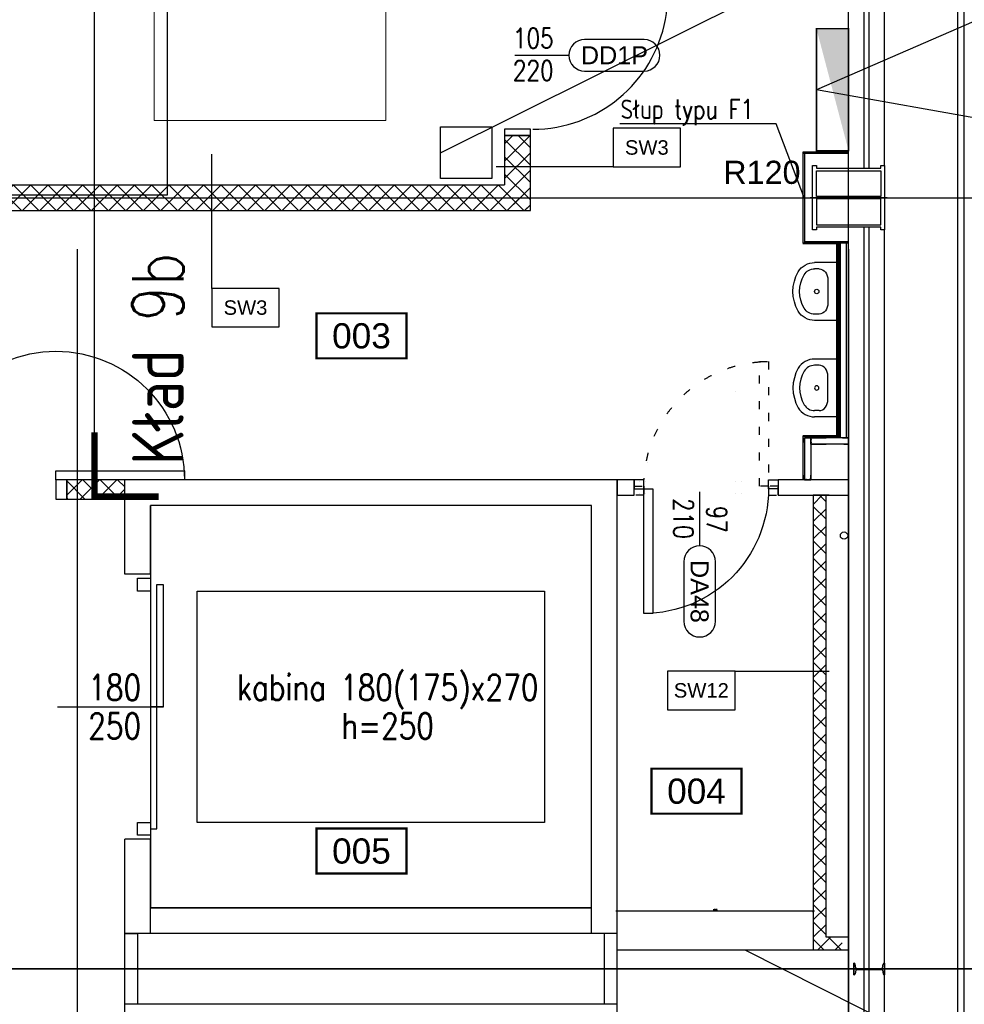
# Model space of a CAD drawing. Header units: centimetres. Extents: x -228435 to 111511, y -89367 to 428125.
# Tile 136 of 219: x 7014 to 14360, y 10725 to 18385. Entities that reach past the tile are written whole.
import ezdxf
from ezdxf.enums import TextEntityAlignment as Align

# ---------------------------------------------------------------- set-up
doc = ezdxf.new("R2010")
doc.units = ezdxf.units.CM
doc.header["$LTSCALE"] = 50
doc.header["$PDMODE"] = 35
doc.header["$PDSIZE"] = 0.1
for name, pattern in [('0_II 10 sal$0$HIDDEN', [9.525, 6.35, -3.175]), ('CADVENT_HIDDEN', [0.8, 0.25, -0.55]), ('DASHDOT2', [12.7, 6.35, -3.175, 0, -3.175]), ('DOT2', [3.175, 0, -3.175]), ('HIDDEN2', [4.7625, 3.175, -1.5875]), ('HIDDENX2', [19.05, 12.7, -6.35])]:
    doc.linetypes.add(name, pattern=pattern)
doc.layers.get('0').update_dxf_attribs({"color": 8})
doc.layers.get('DEFPOINTS').update_dxf_attribs({"color": 8})
for name, color, linetype in [('0_II 10 sal$0$ARCH_WYPOSAŻENIE_INNE', 8, 'Continuous'), ('ARCH_DZIAŁOWA_IST', 8, 'Continuous'), ('ARCH_GK', 8, 'Continuous'), ('ARCH_INFO_AREA_ETYKIETY_200', 8, 'Continuous'), ('ARCH_INFO_ETYK_DRZWI', 8, 'Continuous'), ('ARCH_INFO_ETYK_DRZWI_IST', 8, 'Continuous'), ('ARCH_INFO_KŁADY ŚCIAN', 8, 'HIDDEN2'), ('ARCH_INFO_ODPORNOŚĆ OGNIOWA', 8, 'Continuous'), ('ARCH_INFO_OPISY', 8, 'Continuous'), ('ARCH_INFO_OPISY_IST', 8, 'Continuous'), ('ARCH_INFO_OPISY_PRZEGRODY', 8, 'Continuous'), ('ARCH_INFO_OSIE_IST', 8, 'DASHDOT2'), ('ARCH_MUROWANE_IST', 8, 'Continuous'), ('ARCH_PRZEKROJOWE_IST', 8, 'Continuous'), ('ARCH_STAL_IST', 8, 'Continuous'), ('ARCH_WIDOK_IST', 8, 'Continuous'), ('ARCH_ŚLUSARKA_DRZWI', 8, 'Continuous'), ('ARCH_ŚLUSARKA_DRZWI_IST', 8, 'Continuous'), ('ARCH_ŻELBET_IST', 8, 'Continuous'), ('bgde_ opis hydranty', 8, 'Continuous'), ('KJP_HYDRANTY', 8, 'Continuous'), ('Kondygnacja +0$0$ARCH_DZIAŁOWA_IST', 8, 'Continuous'), ('Kondygnacja +0$0$ARCH_GK', 8, 'Continuous'), ('Kondygnacja +0$0$ARCH_MUROWANE_IST', 8, 'Continuous'), ('Kondygnacja +0$0$ARCH_OTWORY_INSTALAC', 8, 'Continuous'), ('Kondygnacja +0$0$ARCH_STAL_IST', 8, 'Continuous'), ('Kondygnacja +0$0$ARCH_WYBURZENIA', 8, 'DOT2'), ('Kondygnacja +0$0$ARCH_ŚLUSARKA_DRZWI', 8, 'Continuous'), ('Kondygnacja +0$0$ARCH_ŻELBET_IST', 8, 'Continuous'), ('Kondygnacja +1$0$ARCH_GK', 8, 'Continuous'), ('Kondygnacja +1$0$ARCH_INFO_OPISY_PRZEGRODY', 8, 'Continuous'), ('Kondygnacja -1$0$ARCH_HYDRANTY', 8, 'Continuous'), ('Kondygnacja -1$0$ARCH_WYPOSAŻENIE_SANITARNE_IST', 8, 'Continuous'), ('Obudowy i okł. słupów$0$ARCH_PROFILE', 8, 'Continuous'), ('Osie rzutów$0$ARCH_INFO_OSIE_OPISY_IST', 8, 'Continuous')]:
    doc.layers.add(name, color=color, linetype=linetype)
for name, color, linetype, lineweight in [('ARCH_OTWORY_INSTALAC', 8, 'Continuous', 18), ('ARCH_SUFITY_PODWIESZANE', 8, 'HIDDENX2', 9), ('Kondygnacja +1$0$ARCH_INFO_WYMIARY', 8, 'Continuous', 9)]:
    doc.layers.add(name, color=color, linetype=linetype, lineweight=lineweight)
doc.styles.add('Arial', font='ARIAL.TTF')
doc.styles.add('Kondygnacja +1$0$Arial', font='ARIAL.TTF')
doc.styles.add('Kondygnacja +1$0$Romans', font='Romans.shx', dxfattribs={"width": 0.7})
doc.styles.add('Romans', font='Romans.shx')
doc.styles.add('ROMANS-50-CM', font='romans.shx', dxfattribs={"width": 0.8, "height": 10})
doc.dimstyles.new('ISO-25', dxfattribs={"dimtxt": 2.5, "dimasz": 2.5, "dimexe": 1.25, "dimexo": 0.625, "dimtad": 1, "dimtxsty": 'Standard', "dimcen": 2.5, "dimadec": 0, "dimazin": 0, "dimtfac": 1, "dimtmove": 0, "dimatfit": 3, "dimfxl": 0, "dimarcsym": 0})
doc.dimstyles.new('Kondygnacja +1$0$Wymiary 1-100', dxfattribs={"dimtxt": 12, "dimasz": 10, "dimexe": 5, "dimexo": 0, "dimgap": 4, "dimtad": 1, "dimrnd": 0.5, "dimzin": 12, "dimdsep": 46, "dimtxsty": 'Kondygnacja +1$0$Romans', "dimblk": 'Kondygnacja +1$0$_Oblique', "dimcen": 10, "dimdle": 10, "dimclrt": 55, "dimazin": 0, "dimtfac": 1, "dimtmove": 1, "dimatfit": 3, "dimfxl": 0, "dimtolj": 1, "dimtzin": 0, "dimarcsym": 0})
pattern_1 = [(45, (-121140, -45000), (-67.35192, 67.35192), []), (135, (-121140, -45000), (-67.35192, -67.35192), [])]
pattern_2 = [(45, (-121140, -45000), (-67.35192, 67.35192), []), (135, (-121140, -45000), (-67.35192, -67.35192), [])]

# ---------------------------------------------------------------- blocks, each defined once
blk = doc.blocks.new('SU Lampy kwadratowe +0')
at = {"layer": 'ARCH_SUFITY_PODWIESZANE', "ltscale": 2.5}
blk.add_lwpolyline([(12920, 6440), (13100, 6440), (13100, 6260), (12920, 6260)], close=True, dxfattribs=at)
blk = doc.blocks.new('Linie kładów 0')
at = {"layer": 'ARCH_INFO_KŁADY ŚCIAN', "ltscale": 10, "const_width": 1}
blk.add_lwpolyline([(12873.51, 5967.39), (12873.51, 10090.89)], dxfattribs=at)
at = {"layer": 'ARCH_INFO_KŁADY ŚCIAN', "linetype": 'Continuous', "const_width": 5}
blk.add_lwpolyline([(12923.51, 5967.39), (12873.51, 5967.39), (12873.51, 6017.39)], dxfattribs=at)
at = {"layer": 'ARCH_INFO_KŁADY ŚCIAN', "insert": (12942.79, 5992), "char_height": 40, "width": 626.5327, "attachment_point": 7, "rotation": 90, "style": 'ROMANS-50-CM'}
blk.add_mtext('Kład 9b', dxfattribs=at)
blk = doc.blocks.new('T-drzwi_góra-200')
at = {"layer": 'ARCH_INFO_ETYK_DRZWI'}
blk.add_line((0, 0), (0, 60), dxfattribs=at)
blk.add_lwpolyline([(-17.5, 143.7), (-17.5, 77.5, 1), (17.5, 77.5), (17.5, 143.7, 1)], format="xyb", close=True, dxfattribs=at)
at = {"layer": 'ARCH_INFO_ETYK_DRZWI', "style": 'Arial'}
blk.add_attdef('ADS_DRZWI:SYMBOL', text='', height=20, rotation=90, dxfattribs=at).set_placement((0, 110.6), align=Align.MIDDLE)
at = {"layer": 'ARCH_INFO_ETYK_DRZWI', "style": 'Romans', "width": 0.8}
for tag, p in [('ADS_DRZWI:SZEROKOŚĆ', (-8, 30.5)), ('ADS_DRZWI:WYSOKOŚĆ', (29, 29.5))]:
    blk.add_attdef(tag, text='', height=22, rotation=90, dxfattribs=at).set_placement(p, align=Align.CENTER)
at = {"layer": 'ARCH_INFO_ETYK_DRZWI', "color": 1, "style": 'Arial'}
blk.add_attdef('ADS_DRZWI:ODPORNOŚĆ_OGNIOWA', text='', height=22, dxfattribs=at).set_placement((-0.1, -45.8), align=Align.BOTTOM_CENTER)
blk = doc.blocks.new('Kondygnacja +1$0$_Oblique')
at = {"color": 0, "linetype": 'ByBlock', "lineweight": -2}
blk.add_line((-0.5, -0.5), (0.5, 0.5), dxfattribs=at)
blk = doc.blocks.new('*D661')
at = {"layer": 'DEFPOINTS', "color": 0, "lineweight": 40}
for p in [(11660, 11448.8), (11660, 11147.5), (13185, 11147.5)]:
    blk.add_point(p, dxfattribs=at)
at = {"layer": 'Kondygnacja +1$0$ARCH_INFO_WYMIARY', "color": 0, "lineweight": -2}
for p, q in [((13195, 11448.8), (11650, 11448.8)), ((11660, 11440.8), (11660, 11453.8)), ((13185, 11440.8), (13185, 11453.8))]:
    blk.add_line(p, q, dxfattribs=at)
at = {"layer": 'Kondygnacja +1$0$ARCH_INFO_WYMIARY', "color": 0, "lineweight": -2, "xscale": 10, "yscale": 10, "zscale": 10, "rotation": 180}
blk.add_blockref('Kondygnacja +1$0$_Oblique', (11660, 11448.8), dxfattribs=at)
at = {"layer": 'Kondygnacja +1$0$ARCH_INFO_WYMIARY', "color": 0, "lineweight": -2, "xscale": 10, "yscale": 10, "zscale": 10}
blk.add_blockref('Kondygnacja +1$0$_Oblique', (13185, 11448.8), dxfattribs=at)
at = {"layer": 'Kondygnacja +1$0$ARCH_INFO_WYMIARY', "color": 55, "insert": (12422.5, 11458.8), "char_height": 12, "attachment_point": 5, "style": 'Kondygnacja +1$0$Romans'}
blk.add_mtext('\\A1;1525', dxfattribs=at)
blk = doc.blocks.new('etykieta_numer')
at = {"color": 0, "linetype": 'ByBlock', "const_width": 2.44}
blk.add_lwpolyline([(-50, -50), (-50, 0), (50, 0), (50, -50)], close=True, dxfattribs=at)
at = {"color": 0, "linetype": 'ByBlock', "style": 'Arial'}
blk.add_attdef('AECAREA:NUMBER', text='', height=28, dxfattribs=at).set_placement((0, -25), align=Align.MIDDLE)
blk = doc.blocks.new('T-drzwi_prawe-200')
at = {"layer": 'ARCH_INFO_ETYK_DRZWI'}
blk.add_line((0, 0), (60, 0), dxfattribs=at)
blk.add_lwpolyline([(143.7, 17.5), (77.5, 17.5, 1), (77.5, -17.5), (143.7, -17.5, 1)], format="xyb", close=True, dxfattribs=at)
at = {"layer": 'ARCH_INFO_ETYK_DRZWI', "color": 1, "style": 'Arial'}
blk.add_attdef('ADS_DRZWI:ODPORNOŚĆ_OGNIOWA', text='', height=20, rotation=90, dxfattribs=at).set_placement((-25.5, 0.1), align=Align.BOTTOM_CENTER)
at = {"layer": 'ARCH_INFO_ETYK_DRZWI', "style": 'Romans', "width": 0.8}
for tag, p in [('ADS_DRZWI:SZEROKOŚĆ', (20.5, 8)), ('ADS_DRZWI:WYSOKOŚĆ', (20.5, -28))]:
    blk.add_attdef(tag, text='', height=22, dxfattribs=at).set_placement(p, align=Align.CENTER)
at = {"layer": 'ARCH_INFO_ETYK_DRZWI', "style": 'Arial'}
blk.add_attdef('ADS_DRZWI:SYMBOL', text='', height=20, dxfattribs=at).set_placement((110.7, 0), align=Align.MIDDLE)
blk = doc.blocks.new('Kondygnacja -1$0$umywalka')
at = {"ltscale": 0.3}
for p, q in [((0, -23), (0, 23)), ((0, 23), (17.82, 23)), ((14.25, 18), (17.82, 18)), ((7.18, -9.11), (7.18, 9.11)), ((7.18, 9.11), (7.18, 9.11)), ((0, -23), (17.82, -23)), ((14.25, -18), (17.82, -18))]:
    blk.add_line(p, q, dxfattribs=at)
for points in [[(7.18, 9.11), (7.31, 10.84), (7.72, 12.51), (8.37, 14.05), (9.25, 15.4), (10.32, 16.5), (11.55, 17.32), (12.87, 17.83), (14.25, 18)], [(17.82, 23), (19.79, 22.88), (21.73, 22.5), (23.59, 21.89), (25.35, 21.05), (26.98, 19.99), (28.44, 18.73), (29.71, 17.31), (30.77, 15.73)], [(17.82, 18), (19.08, 17.92), (20.32, 17.68), (21.51, 17.29), (22.64, 16.75), (23.68, 16.07), (24.62, 15.27), (25.43, 14.36), (26.1, 13.35)], [(30.77, 15.73), (32.6, 12.02), (33.92, 8.12), (34.73, 4.09), (35, 0), (34.73, -4.09), (33.92, -8.12), (32.6, -12.02), (30.77, -15.73)], [(26.1, 13.35), (27.66, 10.2), (28.78, 6.89), (29.47, 3.47), (29.7, 0), (29.47, -3.47), (28.78, -6.89), (27.66, -10.2), (26.1, -13.35)], [(14.25, -18), (12.87, -17.83), (11.55, -17.32), (10.32, -16.5), (9.25, -15.4), (8.37, -14.05), (7.72, -12.51), (7.31, -10.84), (7.18, -9.11)], [(26.1, -13.35), (25.43, -14.36), (24.62, -15.27), (23.68, -16.07), (22.64, -16.75), (21.51, -17.29), (20.32, -17.68), (19.08, -17.92), (17.82, -18)], [(30.77, -15.73), (29.71, -17.31), (28.44, -18.73), (26.98, -19.99), (25.35, -21.05), (23.59, -21.89), (21.73, -22.5), (19.79, -22.88), (17.82, -23)]]:
    blk.add_lwpolyline(points, dxfattribs=at)
blk.add_circle((16.11, 0), 1.75, dxfattribs=at)
blk = doc.blocks.new('Osie rzutów')
at = {"layer": 'ARCH_INFO_OSIE_IST', "ltscale": 10}
for p, q in [((12860, 12510), (12860, 4623.26)), ((13460, 12510), (13460, 4623.26)), ((13460, 6170), (13460, 6230)), ((4436.04, 6200), (15156.54, 6200)), ((13490, 6200), (13430, 6200)), ((4436.04, 5600), (15156.54, 5600)), ((15156.54, 5600), (12415.5, 5600))]:
    blk.add_line(p, q, dxfattribs=at)

msp = doc.modelspace()

# ---------------------------------------------------------------- hatches: boundary and pattern name
at = {"layer": 'ARCH_GK', "linetype": 'Continuous', "lineweight": -3}
h = msp.add_hatch(dxfattribs=at)
h.set_pattern_fill('ANSI37', color=256, scale=30, style=0)
h.set_pattern_definition(pattern_2)
h.paths.add_polyline_path([(1815, 17100), (1815, 16900), (3210, 16900), (3210, 16800), (3410, 16800), (3410, 16900), (10985, 16900), (10985, 17482.5), (10785, 17482.5), (10785, 17100)])
h.paths.add_polyline_path([(10785, 19015), (10785, 18632.5), (10985, 18632.5), (10985, 19215), (10785, 19215), (10385, 19215), (10385, 19015)])
h = msp.add_hatch(dxfattribs=at)
h.set_pattern_fill('ANSI37', color=256, scale=30, style=0)
h.set_pattern_definition(pattern_2)
h.paths.add_polyline_path([(7830, 14655), (7830, 14805), (7380, 14805), (7380, 14655)])
at = {"layer": 'Kondygnacja +0$0$ARCH_GK', "linetype": 'Continuous', "lineweight": -3}
h = msp.add_hatch(dxfattribs=at)
h.set_pattern_fill('ANSI37', color=256, scale=30, style=0)
h.set_pattern_definition([(45, (-121140, -45000), (-67.35192, 67.35192), []), (135, (-121140, -45000), (-67.35192, -67.35192), [])])
h.paths.add_polyline_path([(10785, 17100), (10985, 16900), (10985, 17482.5), (10785, 17482.5)], flags=0)
h.paths.add_polyline_path([(10785, 18632.5), (10985, 18632.5), (10985, 19115), (10835, 19115), (10785, 19015)], flags=0)
h.paths.add_polyline_path([(10785, 19215), (10835, 19115), (10985, 19115), (10985, 20115), (10785, 19915)], flags=0)
h = msp.add_hatch(dxfattribs=at)
h.set_pattern_fill('ANSI37', color=256, scale=30, style=0)
h.set_pattern_definition(pattern_1)
h.paths.add_polyline_path([(10785, 17100), (10985, 16900), (10985, 17482.5), (10785, 17482.5)], flags=0)
h.paths.add_polyline_path([(10785, 18632.5), (10985, 18632.5), (10985, 19115), (10835, 19115), (10785, 19015)], flags=0)
h.paths.add_polyline_path([(10785, 19215), (10835, 19115), (10985, 19115), (10985, 20115), (10785, 19915)], flags=0)
h = msp.add_hatch(dxfattribs=at)
h.set_pattern_fill('ANSI37', color=256, scale=30, angle=-360, style=0)
h.set_pattern_definition(pattern_1)
h.paths.add_polyline_path([(1815, 17100), (1815, 16900), (3220, 16900), (3315, 16950.83333), (3315, 17100)], flags=0)
h.paths.add_polyline_path([(3315, 17100), (3315, 16950.83333), (3410, 16900), (10985, 16900), (10785, 17100)], flags=0)
h = msp.add_hatch(dxfattribs=at)
h.set_pattern_fill('ANSI37', color=256, scale=30, angle=-360, style=0)
h.set_pattern_definition([(45, (-121140, -45000), (-67.35192, 67.35192), []), (135, (-121140, -45000), (-67.35192, -67.35192), [])])
h.paths.add_polyline_path([(3410, 14805), (3359.16667, 14730), (3410, 14655), (5210, 14655), (5210, 14805)], flags=0)
h.paths.add_polyline_path([(7380, 14805), (7380, 14655), (7830, 14655), (7830, 14805)], flags=0)
at = {"layer": 'Kondygnacja +1$0$ARCH_GK', "linetype": 'Continuous', "lineweight": -3}
h = msp.add_hatch(dxfattribs=at)
h.set_pattern_fill('ANSI37', color=256, scale=30, style=0)
h.set_pattern_definition([(45, (-121190, -45000), (-67.35192, 67.35192), []), (135, (-121190, -45000), (-67.35192, -67.35192), [])])
h.paths.add_polyline_path([(13185, 11147.5), (13285, 11247.5), (13285, 14685), (13185, 14685)], flags=0)
h = msp.add_hatch(dxfattribs=at)
h.set_pattern_fill('ANSI37', color=256, scale=30, style=0)
h.set_pattern_definition([(45, (-121190, -45000), (-67.35192, 67.35192), []), (135, (-121190, -45000), (-67.35192, -67.35192), [])])
h.paths.add_polyline_path([(13285, 11247.5), (13185, 11147.5), (13410, 11147.5), (13410, 11247.5)], flags=0)
at = {"layer": 'Kondygnacja -1$0$ARCH_HYDRANTY'}
h = msp.add_hatch(color=256, dxfattribs=at)
h.paths.add_polyline_path([(13460, 18315), (13210, 18315), (13357.09363, 17756.04421), (13460, 17815.84673)])
h.paths.add_polyline_path([(13460, 17365), (13460, 17815.84673), (13357.09363, 17756.04421)])

# ---------------------------------------------------------------- linework, layer by layer
at = {"layer": '0_II 10 sal$0$ARCH_WYPOSAŻENIE_INNE', "linetype": '0_II 10 sal$0$HIDDEN', "ltscale": 10, "elevation": 630}
msp.add_lwpolyline([(8160, 28920), (8160, 17020), (1880, 17020), (1880, 17360), (1040, 17360), (1040, 17020), (-10490, 17020), (-10490, 28920), (1040, 28920), (1040, 28580), (1880, 28580), (1880, 28920)], close=True, dxfattribs=at)
at = {"layer": 'ARCH_DZIAŁOWA_IST', "ltscale": 5, "elevation": 630}
msp.add_lwpolyline([(11660, 14685), (11792.5, 14685), (11792.5, 14805), (11660, 14805)], close=True, dxfattribs=at)
msp.add_lwpolyline([(13460, 14805), (12912.5, 14805), (12912.5, 14685), (13460, 14685)], dxfattribs=at)
at = {"layer": 'ARCH_GK', "linetype": 'Continuous', "lineweight": -3}
for p, q in [((10785, 17482.5, 630), (10785, 17100, 630)), ((10985, 17482.5, 630), (10785, 17482.5, 630)), ((10985, 16900, 630), (10985, 17482.5, 630)), ((1815, 17100, 630), (10785, 17100, 630)), ((3410, 16900, 630), (10985, 16900, 630)), ((7380, 14805, 630), (7380, 14655, 630)), ((7830, 14805, 630), (7380, 14805, 630)), ((7830, 14655, 630), (7830, 14805, 630)), ((7380, 14655, 630), (7830, 14655, 630)), ((13310, 14685, 630), (13210, 14685, 630)), ((13460, 11147.5, 630), (13460, 11247.5, 630)), ((11659.92867, 11147.5, 630), (11719.92867, 11147.5, 630)), ((13210, 11147.5, 630), (13460, 11147.5, 630))]:
    msp.add_line(p, q, dxfattribs=at)
at = {"layer": 'ARCH_GK', "lineweight": 40}
for p, q in [((13370, 15145, 630), (13370, 16645, 630)), ((13382.5, 15132.5, 630), (13382.5, 16645, 630)), ((13395, 15132.5, 630), (13395, 16645, 630))]:
    msp.add_line(p, q, dxfattribs=at)
at = {"layer": 'ARCH_GK', "elevation": 630}
for points in [[(13460, 17355), (13105, 17355)], [(13105, 17355), (13105, 16645)], [(13460, 17342.5), (13105, 17342.5)], [(13117.5, 17342.5), (13117.5, 16645)], [(13460, 16645), (13105, 16645)], [(13460, 16657.5), (13117.5, 16657.5)]]:
    msp.add_lwpolyline(points, dxfattribs=at)
at = {"layer": 'ARCH_GK', "lineweight": 40, "elevation": 630}
msp.add_lwpolyline([(13105, 16645), (13370, 16645), (13370, 15145), (13105, 15145)], dxfattribs=at)
at = {"layer": 'ARCH_INFO_OPISY', "elevation": 630}
msp.add_lwpolyline([(11659.92867, 11147.5), (13460, 11147.5)], dxfattribs=at)
msp.add_lwpolyline([(11659.92867, 11147.5), (13460, 11147.5), (13460, 7345), (11659.92867, 7345)], close=True, dxfattribs=at)
at = {"layer": 'ARCH_INFO_OPISY_PRZEGRODY', "elevation": 630}
for points in [[(11628.35223, 17239.84283), (12153.35223, 17239.84283), (12153.35223, 17539.84283), (11628.35223, 17539.84283), (11628.35223, 17239.84283)], [(8507.06774, 15994.24436), (9032.06774, 15994.24436), (9032.06774, 16294.24436), (8507.06774, 16294.24436), (8507.06774, 15994.24436)]]:
    msp.add_lwpolyline(points, close=True, dxfattribs=at)
for points in [[(8507.06774, 16294.24436), (8507.06774, 17338.40105)], [(11628.35223, 17239.84283), (10718.04207, 17239.84283)]]:
    msp.add_lwpolyline(points, dxfattribs=at)
at = {"layer": 'ARCH_MUROWANE_IST', "ltscale": 4}
for p, q in [((13460, 17230, 630), (13460, 28770, 630)), ((13580, 17230, 630), (13580, 28770, 630)), ((13620, 17230, 630), (13620, 28770, 630)), ((13740, 17250, 630), (13740, 28750, 630)), ((13460, 5230, 630), (13460, 16770, 630)), ((13580, 5230, 630), (13580, 16770, 630)), ((13620, 5230, 630), (13620, 16770, 630)), ((13740, 4720, 630), (13740, 16750, 630))]:
    msp.add_line(p, q, dxfattribs=at)
at = {"layer": 'ARCH_OTWORY_INSTALAC', "elevation": 630}
msp.add_lwpolyline([(10285, 17550), (10685, 17550), (10685, 17150), (10285, 17150)], close=True, dxfattribs=at)
at = {"layer": 'ARCH_PRZEKROJOWE_IST', "ltscale": 4}
for p, q in [((14310, 3850.0061, 630), (14310, 34435.5535, 630)), ((14360, 3800.00982, 630), (14360, 34435.5535, 630))]:
    msp.add_line(p, q, dxfattribs=at)
at = {"layer": 'ARCH_PRZEKROJOWE_IST', "ltscale": 4, "elevation": 630}
for points in [[(14085, 3800), (14360, 3800), (14360.02203, 35000), (15360.02203, 36000), (14360.02203, 37000), (13810.02203, 37000)], [(14074.64466, 3850), (14310.00002, 3850), (14310.02203, 35020.71068), (15289.31135, 36000), (14339.31135, 36950), (13810.02203, 36950)]]:
    msp.add_lwpolyline(points, dxfattribs=at)
at = {"layer": 'ARCH_STAL_IST'}
for p, q in [((13503.8, 11045, 630), (13500, 11045, 630)), ((13500, 11045, 630), (13500, 10955, 630)), ((13500, 10955, 630), (13500, 11045, 630)), ((13500, 11045, 630), (13503.8, 11045, 630)), ((13515.76409, 11008.2, 630), (13511.3, 11037.5, 630)), ((13724.23591, 11008.2, 630), (13728.7, 11037.5, 630)), ((13736.2, 11045, 630), (13740, 11045, 630)), ((13740, 11045, 630), (13736.2, 11045, 630)), ((13740, 11045, 630), (13740, 10955, 630)), ((13740, 10955, 630), (13740, 11045, 630)), ((13500, 10955, 630), (13503.8, 10955, 630)), ((13515.76409, 10991.8, 630), (13511.3, 10962.5, 630)), ((13520.26409, 11003.7, 630), (13719.73591, 11003.7, 630)), ((13520.26409, 10996.3, 630), (13719.73591, 10996.3, 630)), ((13724.23591, 10991.8, 630), (13728.7, 10962.5, 630)), ((13740, 10955, 630), (13736.2, 10955, 630))]:
    msp.add_line(p, q, dxfattribs=at)
at = {"layer": 'ARCH_STAL_IST', "elevation": 630}
for points in [[(13180, 16750), (13180, 17250), (13210, 17250), (13210, 17230), (13710, 17230), (13710, 17250), (13740, 17250), (13740, 16750), (13710, 16750), (13710, 16770), (13210, 16770), (13210, 16750)], [(13710, 17010), (13210, 17010), (13210, 17210), (13710, 17210)], [(13210, 16790), (13710, 16790), (13710, 16990), (13210, 16990)]]:
    msp.add_lwpolyline(points, close=True, dxfattribs=at)
at = {"layer": 'ARCH_STAL_IST'}
for centre, radius, start, end in [((13503.8, 11037.5, 630), 7.5, 0, 90), ((13503.8, 11037.5, 630), 7.5, 0, 90), ((13736.2, 11037.5, 630), 7.5, 90, 180), ((13736.2, 11037.5, 630), 7.5, 90, 180), ((13503.8, 10962.5, 630), 7.5, 270, 0), ((13520.26409, 11008.2, 630), 4.5, 180, 270), ((13520.26409, 10991.8, 630), 4.5, 90, 180), ((13719.73591, 11008.2, 630), 4.5, 270, 0), ((13719.73591, 10991.8, 630), 4.5, 0, 90), ((13736.2, 10962.5, 630), 7.5, 180, 270)]:
    msp.add_arc(centre, radius, start, end, dxfattribs=at)
at = {"layer": 'ARCH_WIDOK_IST'}
msp.add_line((8030, 14040, 630), (8030, 12040, 630), dxfattribs=at)
at = {"layer": 'ARCH_WIDOK_IST', "elevation": 630}
for points in [[(8030, 11475), (11460, 11475), (11460, 14605), (8030, 14605)], [(11095, 12140), (8395, 12140), (8395, 13940), (11095, 13940)]]:
    msp.add_lwpolyline(points, close=True, dxfattribs=at)
at = {"layer": 'ARCH_ŚLUSARKA_DRZWI', "linetype": 'Continuous', "lineweight": -3, "elevation": 630}
for points in [[(10785, 17532.5), (10785, 17482.5), (10985, 17482.5), (10985, 17532.5)], [(10785, 17532.5), (10785, 17482.5), (10985, 17482.5), (10985, 17532.5)], [(7295, 14805), (7295, 14875), (8295, 14875), (8295, 14805)], [(7295, 14655), (7380, 14655), (7380, 14805), (7295, 14805)]]:
    msp.add_lwpolyline(points, close=True, dxfattribs=at)
at = {"layer": 'ARCH_ŚLUSARKA_DRZWI', "linetype": 'CADVENT_HIDDEN', "lineweight": -3, "ltscale": 5, "elevation": 630}
for points in [[(12837.5, 14755), (12767.5, 14755), (12767.5, 15725), (12837.5, 15725)], [(11867.5, 14685), (11792.5, 14685), (11792.5, 14755), (11867.5, 14755)], [(12837.5, 14685), (12912.5, 14685), (12912.5, 14755), (12837.5, 14755)]]:
    msp.add_lwpolyline(points, close=True, dxfattribs=at)
at = {"layer": 'ARCH_ŚLUSARKA_DRZWI', "linetype": 'Continuous', "lineweight": -3}
msp.add_arc((11004.73981, 18582.7718, 630), 1050.27183, 270.014194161, 68.344761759, dxfattribs=at)
at = {"layer": 'ARCH_ŚLUSARKA_DRZWI', "linetype": 'Continuous', "lineweight": -3, "extrusion": (0, 0, -1)}
msp.add_arc((-7295, 14805, -630), 1000, 0, 180, dxfattribs=at)
at = {"layer": 'ARCH_ŚLUSARKA_DRZWI', "linetype": 'CADVENT_HIDDEN', "lineweight": -3, "ltscale": 5, "extrusion": (0, 0, -1)}
msp.add_arc((-12837.5, 14755, -630), 970, 0, 90, dxfattribs=at)
at = {"layer": 'ARCH_ŚLUSARKA_DRZWI_IST'}
msp.add_line((7307.03691, 13040, 630), (8132.65498, 13040, 630), dxfattribs=at)
at = {"layer": 'ARCH_ŚLUSARKA_DRZWI_IST', "elevation": 630}
for points in [[(8030, 14040), (8030, 13940), (7930, 13940), (7930, 14040)], [(8130, 13990), (8130, 13040), (8080, 13040), (8080, 13990)], [(8080, 12090), (8080, 13040), (8030, 13040), (8030, 12090)], [(8030, 12140), (8030, 12040), (7930, 12040), (7930, 12140)]]:
    msp.add_lwpolyline(points, close=True, dxfattribs=at)
at = {"layer": 'ARCH_ŻELBET_IST', "ltscale": 4}
for p, q in [((11660, 14805, 630), (7830, 14805, 630)), ((7830, 14070, 630), (7830, 14805, 630)), ((11660, 7195, 630), (11660, 14805, 630)), ((11460, 14605, 630), (8030, 14605, 630)), ((8030, 14070, 630), (8030, 14605, 630)), ((11460, 11275, 630), (11460, 14605, 630)), ((8030, 14070, 630), (7830, 14070, 630)), ((8030, 12010, 630), (7830, 12010, 630)), ((7830, 9990, 630), (7830, 12010, 630)), ((8030, 11275, 630), (8030, 12010, 630)), ((11460, 11475, 630), (8030, 11475, 630)), ((11660, 11275, 630), (7830, 11275, 630)), ((7830, 11275, 630), (7930, 11275, 630)), ((7930, 11275, 630), (7930, 10725, 630)), ((11560, 11275, 630), (11560, 10725, 630)), ((11660, 10725, 630), (7830, 10725, 630))]:
    msp.add_line(p, q, dxfattribs=at)
at = {"layer": 'bgde_ opis hydranty', "ltscale": 1.5, "elevation": 930}
msp.add_lwpolyline([(16571.6658, 18371.64773), (14433.61323, 18371.64773), (13210, 17840)], dxfattribs=at)
at = {"layer": 'KJP_HYDRANTY'}
msp.add_line((13210, 18315, 7230), (13210, 17365, 7230), dxfattribs=at)
at = {"layer": 'KJP_HYDRANTY', "const_width": 10, "elevation": 630}
msp.add_lwpolyline([(13210, 18315), (13460, 18315), (13460, 17365), (13210, 17365)], close=True, dxfattribs=at)
msp.add_lwpolyline([(13210, 18315), (13460, 18315), (13460, 17365), (13210, 17365), (13210, 18315)], dxfattribs=at)
at = {"layer": 'KJP_HYDRANTY', "elevation": -5670}
msp.add_lwpolyline([(15646.3112, 17583.62205), (14639.37638, 17583.62205), (13210, 17840)], dxfattribs=at)
at = {"layer": 'KJP_HYDRANTY'}
msp.add_circle((13424.6611, 14371.14604, -5969.17468), 28.55887, dxfattribs=at)
at = {"layer": 'Kondygnacja +0$0$ARCH_DZIAŁOWA_IST', "ltscale": 5, "elevation": 630}
msp.add_lwpolyline([(11660, 14685), (11792.5, 14685), (11792.5, 14805), (11660, 14805)], close=True, dxfattribs=at)
msp.add_lwpolyline([(13460, 14805), (12912.5, 14805), (12912.5, 14685), (13460, 14685)], dxfattribs=at)
at = {"layer": 'Kondygnacja +0$0$ARCH_GK', "linetype": 'Continuous', "lineweight": -3}
for p, q in [((10985, 17482.5, 630), (10785, 17482.5, 630)), ((10785, 17482.5, 630), (10785, 17100, 630)), ((10985, 17482.5, 630), (10785, 17482.5, 630)), ((10785, 17482.5, 630), (10785, 17100, 630)), ((10985, 16900, 630), (10985, 17482.5, 630)), ((10985, 16900, 630), (10985, 17482.5, 630)), ((1815, 17100, 630), (10785, 17100, 630)), ((3410, 16900, 630), (10985, 16900, 630)), ((7380, 14805, 630), (7380, 14655, 630)), ((7830, 14805, 630), (7380, 14805, 630)), ((7830, 14655, 630), (7830, 14805, 630)), ((7380, 14655, 630), (7830, 14655, 630)), ((13260, 14685, 630), (13185, 14685, 630))]:
    msp.add_line(p, q, dxfattribs=at)
at = {"layer": 'Kondygnacja +0$0$ARCH_GK', "elevation": 630}
for points in [[(13460, 17355), (13105, 17355)], [(13105, 17355), (13105, 16645)], [(13460, 17342.5), (13105, 17342.5)], [(13117.5, 17342.5), (13117.5, 16645)], [(13460, 16645), (13105, 16645)], [(13460, 16657.5), (13117.5, 16657.5)], [(13382.5, 15145), (13155, 15145), (13105, 15145), (13105, 14805)], [(13370, 15132.5), (13155, 15132.5), (13117.5, 15132.5), (13117.5, 14805)]]:
    msp.add_lwpolyline(points, dxfattribs=at)
at = {"layer": 'Kondygnacja +0$0$ARCH_MUROWANE_IST', "ltscale": 4}
for p, q in [((13460, 17230, 630), (13460, 28770, 630)), ((13580, 17230, 630), (13580, 28770, 630)), ((13620, 17230, 630), (13620, 28770, 630)), ((13740, 17250, 630), (13740, 28750, 630))]:
    msp.add_line(p, q, dxfattribs=at)
at = {"layer": 'Kondygnacja +0$0$ARCH_OTWORY_INSTALAC', "elevation": 630}
msp.add_lwpolyline([(10285, 17550), (10685, 17550), (10685, 17150), (10285, 17150)], close=True, dxfattribs=at)
msp.add_lwpolyline([(10285, 17550), (10685, 17550), (10685, 17150), (10285, 17150)], close=True, dxfattribs=at)
at = {"layer": 'Kondygnacja +0$0$ARCH_STAL_IST', "elevation": 630}
for points in [[(13180, 16750), (13180, 17250), (13210, 17250), (13210, 17230), (13710, 17230), (13710, 17250), (13740, 17250), (13740, 16750), (13710, 16750), (13710, 16770), (13210, 16770), (13210, 16750)], [(13710, 17010), (13210, 17010), (13210, 17210), (13710, 17210)], [(13210, 16790), (13710, 16790), (13710, 16990), (13210, 16990)]]:
    msp.add_lwpolyline(points, close=True, dxfattribs=at)
at = {"layer": 'Kondygnacja +0$0$ARCH_WYBURZENIA', "lineweight": -3, "ltscale": 6}
msp.add_line((12580.47665, 14795, 630), (12580.47665, 15495, 630), dxfattribs=at)
at = {"layer": 'Kondygnacja +0$0$ARCH_WYBURZENIA', "lineweight": -3, "ltscale": 6, "elevation": 630}
for points in [[(11880.47665, 14695), (11830.47665, 14695), (11830.47665, 14795), (11880.47665, 14795)], [(12630.47665, 14695), (12580.47665, 14695), (12580.47665, 14795), (12630.47665, 14795)]]:
    msp.add_lwpolyline(points, close=True, dxfattribs=at)
at = {"layer": 'Kondygnacja +0$0$ARCH_WYBURZENIA', "lineweight": -3, "ltscale": 6}
msp.add_arc((12580.47665, 14795, 630), 700, 90, 180, dxfattribs=at)
at = {"layer": 'Kondygnacja +0$0$ARCH_ŚLUSARKA_DRZWI', "linetype": 'Continuous', "lineweight": -3, "elevation": 630}
for points in [[(7295, 14805), (7295, 14875), (8295, 14875), (8295, 14805)], [(7295, 14655), (7380, 14655), (7380, 14805), (7295, 14805)], [(11867.5, 14805), (11792.5, 14805), (11792.5, 14735), (11867.5, 14735)], [(12837.5, 14805), (12912.5, 14805), (12912.5, 14735), (12837.5, 14735)], [(11867.5, 14735), (11937.5, 14735), (11937.5, 13765), (11867.5, 13765)]]:
    msp.add_lwpolyline(points, close=True, dxfattribs=at)
at = {"layer": 'Kondygnacja +0$0$ARCH_ŚLUSARKA_DRZWI', "linetype": 'Continuous', "lineweight": -3, "extrusion": (0, 0, -1)}
for centre, radius, start, end in [((-7295, 14805, -630), 1000, 0, 180), ((-11867.5, 14735, -630), 970, 180, 270)]:
    msp.add_arc(centre, radius, start, end, dxfattribs=at)
at = {"layer": 'Kondygnacja +0$0$ARCH_ŻELBET_IST', "ltscale": 4}
for p, q in [((11660, 14805, 630), (7830, 14805, 630)), ((11460, 14605, 630), (8030, 14605, 630))]:
    msp.add_line(p, q, dxfattribs=at)
at = {"layer": 'Kondygnacja +1$0$ARCH_GK', "linetype": 'Continuous', "lineweight": -3}
for p, q in [((13185, 14685, 630), (13185, 11147.5, 630)), ((13285, 11247.5, 630), (13285, 14685, 630)), ((13460, 11247.5, 630), (13285, 11247.5, 630)), ((13185, 11147.5, 630), (13460, 11147.5, 630))]:
    msp.add_line(p, q, dxfattribs=at)
at = {"layer": 'Kondygnacja +1$0$ARCH_INFO_OPISY_PRZEGRODY', "elevation": 630}
msp.add_lwpolyline([(12052.22248, 13016.27551), (12577.22248, 13016.27551), (12577.22248, 13316.27551), (12052.22248, 13316.27551), (12052.22248, 13016.27551)], close=True, dxfattribs=at)
msp.add_lwpolyline([(12577.22248, 13316.27551), (13308.45633, 13316.27551)], dxfattribs=at)
at = {"layer": 'Obudowy i okł. słupów$0$ARCH_PROFILE'}
msp.add_line((13445, 15132.5, 630), (13445, 16645, 630), dxfattribs=at)
at = {"layer": 'Obudowy i okł. słupów$0$ARCH_PROFILE', "elevation": 630}
for points in [[(13151.64645, 15132.35355), (13152.5, 15131.5), (13157.5, 15131.5), (13158.5, 15132.5), (13167.5, 15132.5), (13167.5, 15095.25, -1), (13167, 15095.25), (13167, 15132), (13158.70711, 15132), (13157.70711, 15131), (13152.29289, 15131), (13151.29289, 15132), (13133.70711, 15132), (13132.70711, 15131), (13127.29289, 15131), (13126.29289, 15132), (13118, 15132), (13118, 15095.25, -1), (13117.5, 15095.25), (13117.5, 15132.5), (13126.5, 15132.5), (13127.5, 15131.5), (13132.5, 15131.5), (13133.35355, 15132.35355)], [(13167.64645, 15098.35355), (13168.5, 15097.5), (13168.5, 15092.5), (13167.5, 15091.5), (13167.5, 15082.5), (13284.75, 15082.5, 1), (13284.75, 15083), (13168, 15083), (13168, 15091.29289), (13169, 15092.29289), (13169, 15097.70711), (13168, 15098.70711), (13168, 15116.29289), (13169, 15117.29289), (13169, 15122.70711), (13168, 15123.70711), (13168, 15132), (13284.75, 15132, 1), (13284.75, 15132.5), (13167.5, 15132.5), (13167.5, 15123.5), (13168.5, 15122.5), (13168.5, 15117.5), (13167.64645, 15116.64645)], [(13459.85355, 15098.35355), (13459, 15097.5), (13459, 15092.5), (13460, 15091.5), (13460, 15082.5), (13422.75, 15082.5, -1), (13422.75, 15083), (13459.5, 15083), (13459.5, 15091.29289), (13458.5, 15092.29289), (13458.5, 15097.70711), (13459.5, 15098.70711), (13459.5, 15116.29289), (13458.5, 15117.29289), (13458.5, 15122.70711), (13459.5, 15123.70711), (13459.5, 15132), (13412.75, 15132, -1), (13412.75, 15132.5), (13460, 15132.5), (13460, 15123.5), (13459, 15122.5), (13459, 15117.5), (13459.85355, 15116.64645)], [(13151.64645, 14805.14645), (13152.5, 14806), (13157.5, 14806), (13158.5, 14805), (13167.5, 14805), (13167.5, 14842.25, 1), (13167, 14842.25), (13167, 14805.5), (13158.70711, 14805.5), (13157.70711, 14806.5), (13152.29289, 14806.5), (13151.29289, 14805.5), (13133.70711, 14805.5), (13132.70711, 14806.5), (13127.29289, 14806.5), (13126.29289, 14805.5), (13118, 14805.5), (13118, 14842.25, 1), (13117.5, 14842.25), (13117.5, 14805), (13126.5, 14805), (13127.5, 14806), (13132.5, 14806), (13133.35355, 14805.14645)]]:
    msp.add_lwpolyline(points, format="xyb", close=True, dxfattribs=at)
for points in [[(13167.5, 15082.5), (13167.5, 15132.5)], [(13167.5, 15132.5), (13167.5, 14805)], [(13453.75, 15132.5), (13167.5, 15132.5)], [(13453.75, 15082.5), (13167.5, 15082.5)]]:
    msp.add_lwpolyline(points, dxfattribs=at)

# ---------------------------------------------------------------- block references
at = {"layer": 'ARCH_INFO_AREA_ETYKIETY_200', "linetype": 'Continuous', "lineweight": -3, "xscale": 7, "yscale": 7, "zscale": 10}
for p, values in [((9671.56167, 16100.55891, 630), {'AECAREA:NUMBER': '003'}), ((12277.2043, 12558.28665, 630), {'AECAREA:NUMBER': '004'}), ((9671.56167, 12092.68205, 630), {'AECAREA:NUMBER': '005'})]:
    msp.add_blockref('etykieta_numer', p, dxfattribs=at).add_auto_attribs(values)
at = {"layer": 'ARCH_INFO_ETYK_DRZWI', "linetype": 'Continuous', "lineweight": -3}
ref = msp.add_blockref('T-drzwi_prawe-200', (10864.42515, 18107.85164, 630), dxfattribs=dict(at, xscale=7, yscale=7, zscale=7))
ref.add_attrib('ADS_DRZWI:SZEROKOŚĆ', '105', dxfattribs={"height": 154, "style": 'Romans', "width": 0.8}).set_placement((11007.88694, 18163.85164, 630), align=Align.CENTER)
ref.add_attrib('ADS_DRZWI:SYMBOL', 'DD1P', dxfattribs={"height": 140, "style": 'Arial'}).set_placement((11639.23785, 18107.85164, 630), align=Align.MIDDLE)
ref.add_attrib('ADS_DRZWI:WYSOKOŚĆ', '220', dxfattribs={"height": 154, "style": 'Romans', "width": 0.8}).set_placement((11007.88694, 17911.85164, 630), align=Align.CENTER)
ref = msp.add_blockref('T-drzwi_góra-200', (12301.58571, 14710.83255, 630), dxfattribs=dict(at, xscale=7, yscale=7.000000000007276, zscale=7, rotation=180))
ref.add_attrib('ADS_DRZWI:SYMBOL', 'DA48', dxfattribs={"height": 140, "rotation": 270, "style": 'Arial'}).set_placement((12301.58571, 13936.71366, 630), align=Align.MIDDLE)
ref.add_attrib('ADS_DRZWI:SZEROKOŚĆ', '97', dxfattribs={"height": 154, "rotation": 270, "style": 'Romans', "width": 0.8}).set_placement((12357.58571, 14497.37076, 630), align=Align.CENTER)
ref.add_attrib('ADS_DRZWI:WYSOKOŚĆ', '210', dxfattribs={"height": 154, "rotation": 270, "style": 'Romans', "width": 0.8}).set_placement((12098.58571, 14504.55942, 630), align=Align.CENTER)
at = {"layer": 'ARCH_INFO_KŁADY ŚCIAN', "xscale": 10, "yscale": 10, "zscale": 10}
msp.add_blockref('Linie kładów 0', (-121140, -45000, 630), dxfattribs=at)
at = {"layer": 'ARCH_SUFITY_PODWIESZANE', "ltscale": 2.5, "xscale": 10, "yscale": 10, "zscale": 10}
msp.add_blockref('SU Lampy kwadratowe +0', (-121140, -45000, -5670), dxfattribs=at)
at = {"layer": 'Kondygnacja -1$0$ARCH_WYPOSAŻENIE_SANITARNE_IST', "xscale": 9.782821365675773, "yscale": 9.782821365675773, "zscale": 9.782821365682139, "rotation": 180}
msp.add_blockref('Kondygnacja -1$0$umywalka', (13370, 16270, 630), dxfattribs=at)
at = {"layer": 'Kondygnacja -1$0$ARCH_WYPOSAŻENIE_SANITARNE_IST', "xscale": -9.782821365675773, "yscale": 9.782821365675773, "zscale": 9.782821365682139}
msp.add_blockref('Kondygnacja -1$0$umywalka', (13370, 15520, 630), dxfattribs=at)
at = {"layer": 'Osie rzutów$0$ARCH_INFO_OSIE_OPISY_IST', "xscale": 10, "yscale": 10, "zscale": 10}
msp.add_blockref('Osie rzutów', (-121140, -45000, 630), dxfattribs=at)

# ---------------------------------------------------------------- texts
at = {"layer": 'ARCH_INFO_ETYK_DRZWI_IST', "insert": (7752.23087, 13040, 630), "char_height": 200, "width": 100, "attachment_point": 5, "line_spacing_factor": 0.9, "style": 'ROMANS-50-CM'}
msp.add_mtext('180\\P250', dxfattribs=at)
at = {"layer": 'ARCH_INFO_ODPORNOŚĆ OGNIOWA', "insert": (12785.77399, 17345.95383, 630), "char_height": 180, "width": 3036.6124481, "attachment_point": 5, "style": 'Arial'}
msp.add_mtext('\\PR120', dxfattribs=at)
at = {"layer": 'ARCH_INFO_OPISY', "insert": (11686.43455, 17763.12566, -5670), "char_height": 150, "width": 6265.3267976, "attachment_point": 1, "style": 'ROMANS-50-CM'}
msp.add_mtext('Słup typu F1', dxfattribs=at)
at = {"layer": 'ARCH_INFO_OPISY_IST', "insert": (9875.4996, 13040, 630), "char_height": 200, "width": 3018.5061308, "attachment_point": 5, "line_spacing_factor": 0.9, "style": 'ROMANS-50-CM'}
msp.add_mtext('kabina 180(175)x270\\Ph=250', dxfattribs=at)
at = {"layer": 'ARCH_INFO_OPISY_PRZEGRODY', "char_height": 112.5, "width": 525, "attachment_point": 5, "style": 'Arial'}
for insert in [(11890.85223, 17389.84283, 630), (8769.56774, 16144.24436, 630)]:
    msp.add_mtext('SW3', dxfattribs=dict(at, insert=insert))
at = {"layer": 'Kondygnacja +1$0$ARCH_INFO_OPISY_PRZEGRODY', "insert": (12314.72248, 13166.27551, 630), "char_height": 112.5, "width": 525, "attachment_point": 5, "style": 'Kondygnacja +1$0$Arial'}
msp.add_mtext('SW12', dxfattribs=at)

# ---------------------------------------------------------------- dimensions: what is measured, and where the dimension line sits
at = {"layer": 'Kondygnacja +1$0$ARCH_INFO_WYMIARY'}
dim = msp.add_linear_dim(base=(11660, 11448.76828, 630), p1=(13185, 11147.5, 630), p2=(11660, 11147.5, 630), dimstyle='Kondygnacja +1$0$Wymiary 1-100', dxfattribs=at)
dim.commit()
dim.dimension.update_dxf_attribs({"geometry": '*D661', "text_midpoint": (12422.5, 11458.76828, 630)})

# ---------------------------------------------------------------- leaders
at = {"layer": 'ARCH_INFO_OPISY'}
for points in [[(10285, 17350, 630), (14118.06724, 19257.31506, 630), (17070.2533, 19257.31506, 630)], [(13117.5, 16993.75, 630), (12895.84738, 17575.49158, 630), (11680.86117, 17575.49158, 630)], [(12652.64703, 11147.5, 6930), (14777.11534, 10079.92089, 6930), (16742.93939, 10079.92089, 6930)]]:
    msp.add_leader(points, dimstyle='ISO-25', override={"dimscale": 5, "dimasz": 2, "dimtad": 0, "dimldrblk": 'Dot'}, dxfattribs=at)

doc.saveas('drawing.dxf')
